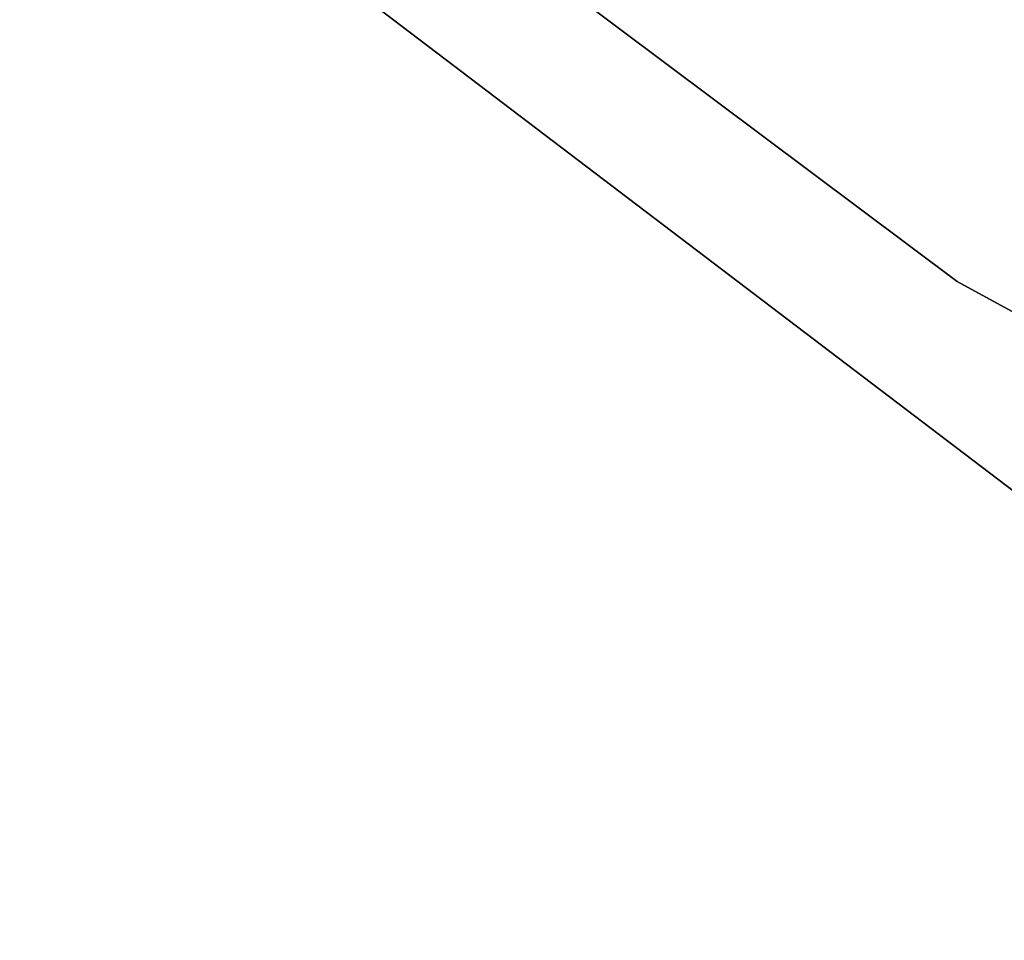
# Model space of a CAD drawing. Header units: millimetres. Extents: x 0.3 to 65.3, y -48.3 to 46.8.
# Tile 70 of 256: x 16.4 to 17.6, y -41.4 to -40.2. Entities that reach past the tile are written whole.
import ezdxf

# ---------------------------------------------------------------- set-up
doc = ezdxf.new("R2010")
doc.units = ezdxf.units.MM
doc.header["$LTSCALE"] = 25.4
doc.layers.get('0').update_dxf_attribs({"true_color": 0xff5454})

# ---------------------------------------------------------------- blocks, each defined once
blk = doc.blocks.new('NICO-9517.STL')
at = {"color": 251, "true_color": 0x555555}
mesh = blk.add_polyface(dxfattribs=at)
corners = [(13.226, -37.4726, 3.6114), (18.1322, -41.2022, 1.6114), (13.226, -37.4726, 1.6114), (18.1322, -41.2022, 3.6114)]
mesh.append_faces([[corners[k] for k in face] for face in [(0, 1, 2), (1, 0, 3)]], dxfattribs={"vtx0": -1, "color": 251})
mesh = blk.add_polyface(dxfattribs=at)
corners = [(13.226, -37.4726, 151.6114), (18.1322, -41.2022, 149.6114), (13.226, -37.4726, 149.6114), (18.1322, -41.2022, 151.6114)]
mesh.append_faces([[corners[k] for k in face] for face in [(0, 1, 2), (1, 0, 3)]], dxfattribs={"vtx0": -1, "color": 251})
at = {"color": 7, "true_color": 0xe6ffff}
mesh = blk.add_polyface(dxfattribs=at)
corners = [(17.5467, -40.5559, 3.6114), (14.3188, -38.1396, 1.6114), (17.5467, -40.5559, 1.6114), (14.3188, -38.1396, 3.6114)]
mesh.append_faces([[corners[k] for k in face] for face in [(0, 1, 2), (1, 0, 3)]], dxfattribs={"vtx0": -1, "color": 7})
at = {"color": 18, "true_color": 0x080808}
mesh = blk.add_polyface(dxfattribs=at)
corners = [(17.5467, -40.5559, 4.3114), (14.3188, -38.1396, 3.8114), (17.5467, -40.5559, 3.8114), (14.3188, -38.1396, 4.3114)]
mesh.append_faces([[corners[k] for k in face] for face in [(0, 1, 2), (1, 0, 3)]], dxfattribs={"vtx0": -1, "color": 18})
mesh = blk.add_polyface(dxfattribs=at)
corners = [(17.5467, -40.5559, 149.4114), (14.3188, -38.1396, 148.9114), (17.5467, -40.5559, 148.9114), (14.3188, -38.1396, 149.4114)]
mesh.append_faces([[corners[k] for k in face] for face in [(0, 1, 2), (1, 0, 3)]], dxfattribs={"vtx0": -1, "color": 18})
at = {"color": 7, "true_color": 0xe6ffff}
mesh = blk.add_polyface(dxfattribs=at)
corners = [(17.5467, -40.5559, 151.6114), (14.3188, -38.1396, 149.6114), (17.5467, -40.5559, 149.6114), (14.3188, -38.1396, 151.6114)]
mesh.append_faces([[corners[k] for k in face] for face in [(0, 1, 2), (1, 0, 3)]], dxfattribs={"vtx0": -1, "color": 7})
mesh = blk.add_polyface(dxfattribs=at)
corners = [(21.0857, -42.4883, 3.6114), (17.5467, -40.5559, 1.6114), (21.0857, -42.4883, 1.6114), (17.5467, -40.5559, 3.6114)]
mesh.append_faces([[corners[k] for k in face] for face in [(0, 1, 2), (1, 0, 3)]], dxfattribs={"vtx0": -1, "color": 7})
at = {"color": 18, "true_color": 0x080808}
mesh = blk.add_polyface(dxfattribs=at)
corners = [(21.0857, -42.4883, 4.3114), (17.5467, -40.5559, 3.8114), (21.0857, -42.4883, 3.8114), (17.5467, -40.5559, 4.3114)]
mesh.append_faces([[corners[k] for k in face] for face in [(0, 1, 2), (1, 0, 3)]], dxfattribs={"vtx0": -1, "color": 18})
mesh = blk.add_polyface(dxfattribs=at)
corners = [(21.0857, -42.4883, 149.4114), (17.5467, -40.5559, 148.9114), (21.0857, -42.4883, 148.9114), (17.5467, -40.5559, 149.4114)]
mesh.append_faces([[corners[k] for k in face] for face in [(0, 1, 2), (1, 0, 3)]], dxfattribs={"vtx0": -1, "color": 18})
at = {"color": 7, "true_color": 0xe6ffff}
mesh = blk.add_polyface(dxfattribs=at)
corners = [(21.0857, -42.4883, 151.6114), (17.5467, -40.5559, 149.6114), (21.0857, -42.4883, 149.6114), (17.5467, -40.5559, 151.6114)]
mesh.append_faces([[corners[k] for k in face] for face in [(0, 1, 2), (1, 0, 3)]], dxfattribs={"vtx0": -1, "color": 7})

msp = doc.modelspace()

# ---------------------------------------------------------------- block references
at = {"color": 0}
msp.add_blockref('NICO-9517.STL', (0, 0), dxfattribs=at)

doc.saveas('drawing.dxf')
